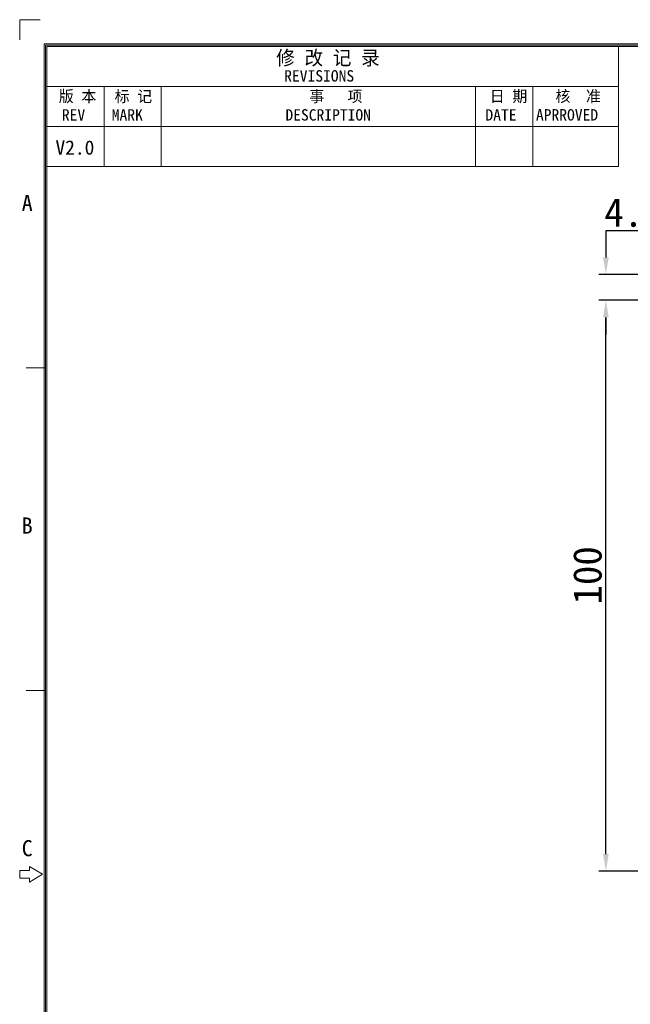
# Model space of a CAD drawing. Header units: millimetres. Extents: x 0 to 427, y 0 to 299.
# Tile 5 of 16: x 0 to 107, y 127 to 299. Entities that reach past the tile are written whole.
import ezdxf
from ezdxf.enums import TextEntityAlignment as Align

# ---------------------------------------------------------------- set-up
doc = ezdxf.new("R2010")
doc.units = ezdxf.units.MM
doc.header["$LTSCALE"] = 23.1
doc.header["$MEASUREMENT"] = 0
doc.header["$PDSIZE"] = -5
doc.layers.get('0').update_dxf_attribs({"lineweight": 18})
doc.layers.add('粗实线', color=7, linetype='Continuous', lineweight=30)
doc.layers.add('细实线层', color=7, linetype='Continuous', lineweight=18)
doc.styles.add('文字样式①', font='txt')
doc.styles.add('鸿蒙CAD', font='txt')
doc.dimstyles.new('标准样式（宋体）', dxfattribs={"dimtxt": 5, "dimasz": 3, "dimexe": 1.25, "dimexo": 0.625, "dimtad": 1, "dimtoh": 1, "dimdsep": 46, "dimtxsty": '文字样式①', "dimcen": 0, "dimdle": 6, "dimadec": 0, "dimazin": 0, "dimtfac": 1, "dimtofl": 0, "dimtmove": 0, "dimatfit": 3, "dimfxl": 0, "dimtolj": 1, "dimarcsym": 0})

# ---------------------------------------------------------------- blocks, each defined once
blk = doc.blocks.new('Plastic_A3')
at = {"layer": '细实线层'}
for p, q in [((225.46, 633.8), (225.46, 630.27)), ((225.46, 633.8), (229, 633.8)), ((229.71, 338.7), (229.71, 629.56)), ((229.71, 629.56), (648.26, 629.56)), ((229.93, 338.92), (229.93, 629.33)), ((229.93, 629.33), (648.03, 629.33)), ((230.16, 339.15), (230.16, 629.11)), ((230.16, 629.11), (647.81, 629.11)), ((330.16, 608.11), (330.16, 629.11)), ((230.16, 622.11), (330.16, 622.11)), ((240.16, 608.11), (240.16, 622.11)), ((250.16, 608.11), (250.16, 622.11)), ((305.16, 608.11), (305.16, 622.11)), ((315.16, 608.11), (315.16, 622.11)), ((230.16, 615.11), (330.16, 615.11)), ((230.16, 608.11), (330.16, 608.11)), ((229.93, 572.83), (226.54, 572.83)), ((229.93, 516.33), (226.54, 516.33)), ((225.41, 484.81), (225.41, 483.45)), ((227.11, 484.81), (225.41, 484.81)), ((227.11, 485.49), (227.11, 484.81)), ((229.37, 484.13), (227.11, 485.49)), ((225.41, 483.45), (227.11, 483.45)), ((227.11, 482.77), (229.37, 484.13)), ((227.11, 483.45), (227.11, 482.77))]:
    blk.add_line(p, q, dxfattribs=at)
at = {"layer": '细实线层', "style": '鸿蒙CAD'}
for s, height, p in [('REVISIONS', 2, (271.68, 622.96)), ('REV', 2, (232.79, 616.13)), ('MARK', 2, (241.51, 616.13)), ('DESCRIPTION', 2, (271.9, 616.13)), ('DATE', 2, (306.89, 616.13)), ('APRROVED', 2, (315.73, 616.14)), ('A', 2.83, (225.76, 600.29)), ('B', 2.83, (225.76, 543.79)), ('C', 2.83, (225.76, 487.29))]:
    blk.add_text(s, height=height, dxfattribs=at).set_placement(p)
at = {"layer": '细实线层', "attachment_point": 7, "style": '鸿蒙CAD'}
for s, insert, char_height, width in [('修 改 记 录', (270.29, 625.59), 2.5, 21.9821), ('版 本', (232.26, 619.17), 2, 9.8795), ('标 记', (242.02, 619.17), 2, 9.692), ('事   项', (276.09, 619.17), 2, 14.2946), ('日 期', (307.65, 619.17), 2, 8.6607), ('核  准', (319.16, 619.18), 2, 11.9152)]:
    blk.add_mtext(s, dxfattribs=dict(at, insert=insert, char_height=char_height, width=width))
at = {"layer": '细实线层', "style": '鸿蒙CAD'}
for tag, p in [('V1.0', (231.67, 610.16)), ('XXXN', (538.26, 343))]:
    blk.add_attdef(tag, p, '', height=2.5, dxfattribs=at)
for tag, height, p in [('XXXE', 2.5, (540.24, 365.07)), ('XXXC', 2.5, (573.27, 365.07)), ('XXXA', 2.5, (624.03, 365.07)), ('XXXG', 2.5, (497.76, 358.07)), ('XXXD', 2.5, (573.27, 358.07)), ('XXXB', 2.5, (624.03, 358.07)), ('XXXK', 2, (514.01, 357.04)), ('mm', 2.5, (540.24, 358.07)), ('XXXM', 2.5, (501.13, 341.19))]:
    blk.add_attdef(tag, text='', height=height, dxfattribs=at).set_placement(p, align=Align.CENTER)
blk.add_attdef('XXXJ', text='', height=2.5, dxfattribs=at).set_placement((503.31, 352.09), align=Align.MIDDLE_RIGHT)
blk = doc.blocks.new('*D23')
at = {"color": 0, "lineweight": -2}
for p, q in [((111.53, 262.38), (102.5, 262.38)), ((102.5, 262.38), (102.5, 257.7)), ((128.47, 254.7), (101.25, 254.7)), ((120.24, 250.2), (101.25, 250.2)), ((102.5, 247.2), (102.5, 244.2))]:
    blk.add_line(p, q, dxfattribs=at)
at = {"color": 0}
for points in [[(102, 257.7), (103, 257.7), (102.5, 254.7)], [(103, 247.2), (102, 247.2), (102.5, 250.2)]]:
    blk.add_solid(points, dxfattribs=at)
at = {"layer": 'Defpoints', "color": 0}
for p in [(102.5, 254.7), (129.1, 254.7), (120.87, 250.2)]:
    blk.add_point(p, dxfattribs=at)
at = {"color": 0, "insert": (107.33, 265.55), "char_height": 5, "attachment_point": 5, "style": '文字样式①'}
blk.add_mtext('\\A1;4.5', dxfattribs=at)
blk = doc.blocks.new('*D24')
at = {"color": 0, "lineweight": -2}
for p, q in [((120.24, 250.2), (101.25, 250.2)), ((102.5, 153.2), (102.5, 247.2)), ((120.24, 150.2), (101.25, 150.2))]:
    blk.add_line(p, q, dxfattribs=at)
at = {"color": 0}
for points in [[(103, 247.2), (102, 247.2), (102.5, 250.2)], [(102, 153.2), (103, 153.2), (102.5, 150.2)]]:
    blk.add_solid(points, dxfattribs=at)
at = {"layer": 'Defpoints', "color": 0}
for p in [(102.5, 250.2), (120.87, 250.2), (120.87, 150.2)]:
    blk.add_point(p, dxfattribs=at)
at = {"color": 0, "insert": (99.3, 202.03), "char_height": 5, "attachment_point": 5, "rotation": 90, "style": '文字样式①'}
blk.add_mtext('\\A1;100', dxfattribs=at)

msp = doc.modelspace()

# ---------------------------------------------------------------- block references
at = {"layer": '细实线层'}
ref = msp.add_blockref('Plastic_A3', (-225.463, -334.456), dxfattribs=at)
ref.add_attrib('V1.0', 'V2.0', dxfattribs={"layer": '粗实线', "height": 2.5, "style": '鸿蒙CAD'}).set_placement((6.206, 278.209), align=Align.TOP_LEFT)

# ---------------------------------------------------------------- dimensions: what is measured, and where the dimension line sits
for base, p1, p2, picture, middle in [((102.501, 254.696), (120.866, 250.196), (129.096, 254.696), '*D23', (107.327, 262.382)), ((102.501, 250.196), (120.866, 150.196), (120.866, 250.196), '*D24', (102.501, 202.034))]:
    dim = msp.add_linear_dim(base=base, p1=p1, p2=p2, angle=90, dimstyle='标准样式（宋体）')
    dim.commit()
    dim.dimension.update_dxf_attribs({"geometry": picture, "text_midpoint": middle, "dimtype": 160})

doc.saveas('drawing.dxf')
